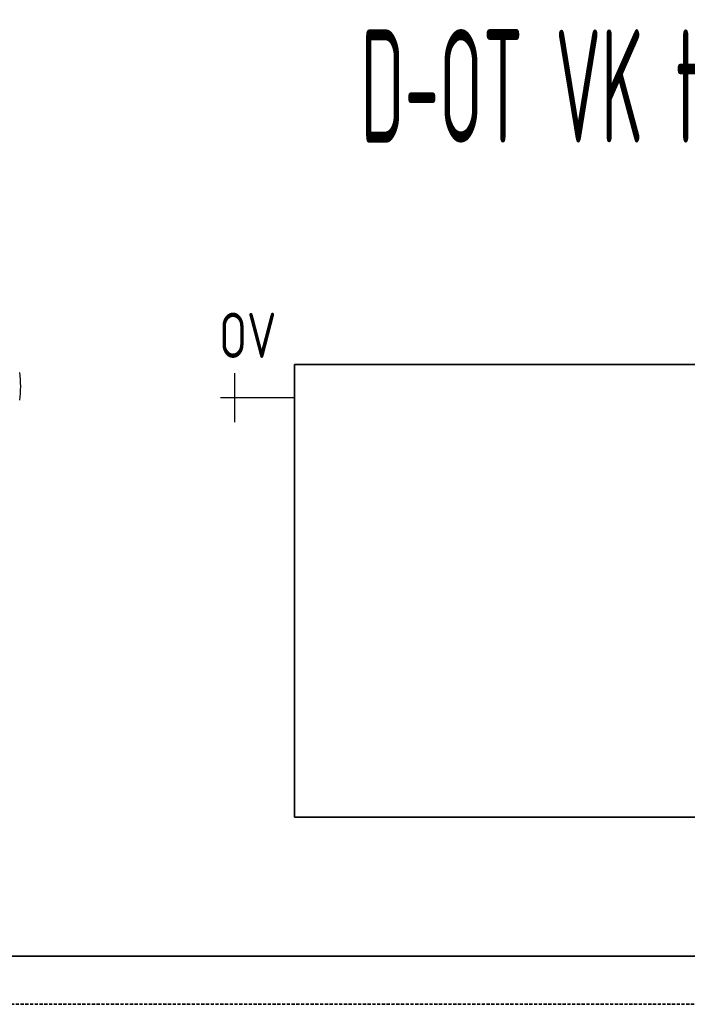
# Model space of a CAD drawing. Header units: millimetres. Extents: x 1279 to 58476, y -6899 to 74987.
# Tile 75 of 157: x 17216 to 17953, y -3762 to -2674. Entities that reach past the tile are written whole.
import ezdxf
from ezdxf.enums import TextEntityAlignment as Align

# ---------------------------------------------------------------- set-up
doc = ezdxf.new("R2010")
doc.units = ezdxf.units.MM
doc.linetypes.add('VERDECKT', pattern=[9.525, 6.35, -3.175])
doc.linetypes.add('ČÁRKOVANÁ', pattern=[0.75, 0.5, -0.25])
for name, color, linetype, lineweight in [('JS_VYT_POPIS - OBECNĚ', 7, 'Continuous', 5), ('UT_POTRUBI - ZPÁTEČKA', 5, 'ČÁRKOVANÁ', 35), ('UT_SCHÉMA_POPIS', 7, 'VERDECKT', 5), ('UT_SCHÉMA_PŘÍVOD', 10, 'Continuous', 35), ('UT_SCHÉMA_SYMBOLY', 7, 'Continuous', 25), ('UT_ZAŘÍZENÍ - OT', 3, 'Continuous', 35)]:
    doc.layers.add(name, color=color, linetype=linetype, lineweight=lineweight)
doc.styles.add('ISO 2.5', font='isocp.shx', dxfattribs={"width": 0.8, "height": 2.5})
doc.styles.add('VZT_POPIS', font='isocp.shx', dxfattribs={"width": 0.6, "height": 125})

msp = doc.modelspace()

# ---------------------------------------------------------------- linework, layer by layer
at = {"color": 0, "linetype": 'Continuous'}
msp.add_arc((17105.4, -3079.1), 112, 352.094, 7.906, dxfattribs=at)
at = {"layer": 'UT_POTRUBI - ZPÁTEČKA', "ltscale": 7}
msp.add_line((13657.7, -3761.9), (19252.4, -3761.9), dxfattribs=at)
at = {"layer": 'UT_SCHÉMA_PŘÍVOD'}
msp.add_line((13107.7, -3708.8), (19048.5, -3708.8), dxfattribs=at)
at = {"layer": 'UT_SCHÉMA_SYMBOLY'}
for p, q in [((17453.9, -3118.5), (17453.9, -3064.5)), ((17437.9, -3091.5), (17519.8, -3091.5))]:
    msp.add_line(p, q, dxfattribs=at)
at = {"layer": 'UT_ZAŘÍZENÍ - OT', "linetype": 'Continuous'}
for p, q in [((17519.8, -3555), (17519.8, -3055)), ((17519.8, -3055), (18719.8, -3055)), ((18719.8, -3555), (17519.8, -3555))]:
    msp.add_line(p, q, dxfattribs=at)

# ---------------------------------------------------------------- texts
at = {"layer": 'JS_VYT_POPIS - OBECNĚ', "style": 'VZT_POPIS', "width": 0.5}
msp.add_text('D-OT VK typ 21 - 1200*500 mm', height=125, dxfattribs=at).set_placement((18147, -2747.2), align=Align.MIDDLE_CENTER)
at = {"layer": 'UT_SCHÉMA_POPIS', "style": 'ISO 2.5', "width": 0.8}
msp.add_text('OV', height=50, dxfattribs=at).set_placement((17436.4, -3022.7), align=Align.MIDDLE_LEFT)

doc.saveas('drawing.dxf')
